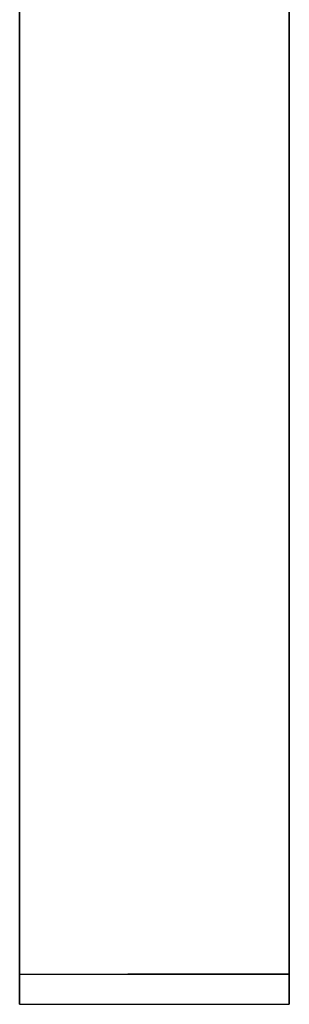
# Model space of a CAD drawing. Header units: millimetres. Extents: x 3988.763 to 3988.808, y 1707.567 to 1707.896.
# Tile 1 of 8: x 3988.763 to 3988.808, y 1707.567 to 1707.732. Entities that reach past the tile are written whole.
import ezdxf

# ---------------------------------------------------------------- set-up
doc = ezdxf.new("R2010")
doc.units = ezdxf.units.MM
doc.layers.add('SANINDUSA', color=3, linetype='Continuous')

msp = doc.modelspace()

# ---------------------------------------------------------------- linework, layer by layer
at = {"layer": 'SANINDUSA'}
for p, q in [((3988.76263, 1707.56748), (3988.76263, 1707.86248)), ((3988.80763, 1707.86248), (3988.80763, 1707.56748)), ((3988.76263, 1707.57248), (3988.80763, 1707.57248)), ((3988.80763, 1707.57248), (3988.7807, 1707.57248)), ((3988.76263, 1707.56748), (3988.80763, 1707.56748))]:
    msp.add_line(p, q, dxfattribs=at)
for points in [[(3988.76263, 1707.74748), (3988.76263, 1707.57248)], [(3988.80763, 1707.57248), (3988.80763, 1707.74748)], [(3988.76263, 1707.57248), (3988.76263, 1707.56748)], [(3988.80763, 1707.56748), (3988.80763, 1707.57248)]]:
    msp.add_open_spline(points, degree=1, dxfattribs=at)

doc.saveas('drawing.dxf')
